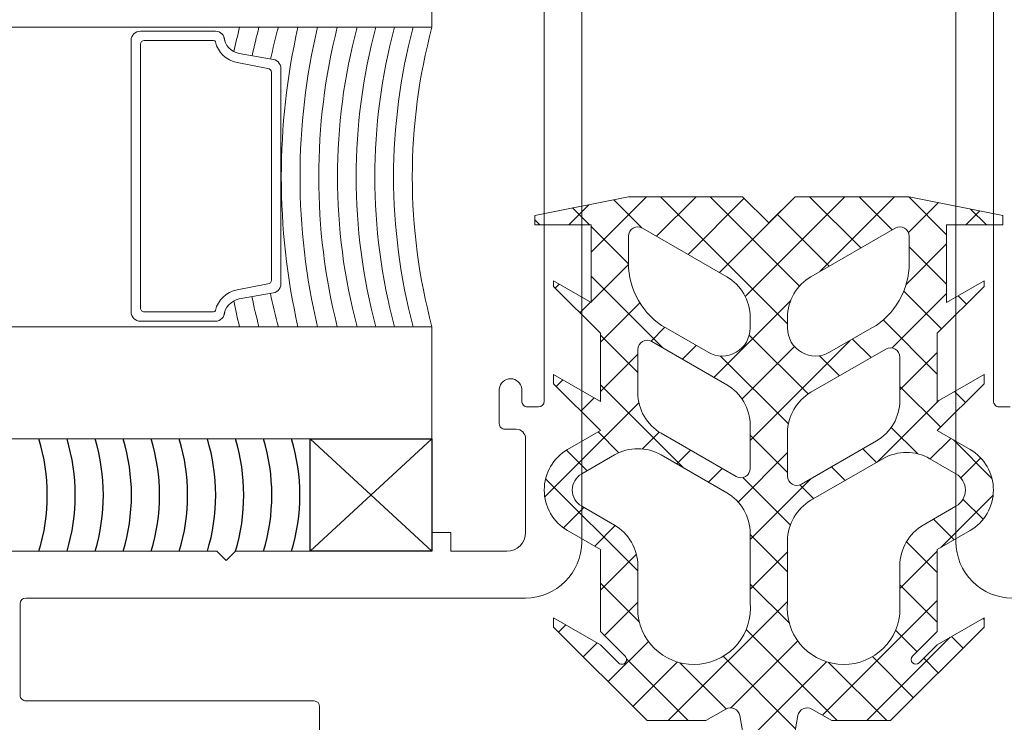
# Model space of a CAD drawing. Header units: inches. Extents: x -647532 to 3008597, y -136987 to 2557681.
# Tile 124 of 153: x 49947 to 50000, y 48817 to 48855. Entities that reach past the tile are written whole.
import ezdxf
from ezdxf import colors
from ezdxf.entities.mleader import LeaderData, LeaderLine
from ezdxf.enums import TextEntityAlignment as Align
from ezdxf.math import Vec2, Vec3

# ---------------------------------------------------------------- set-up
doc = ezdxf.new("R2010")
doc.units = ezdxf.units.IN
doc.header["$MEASUREMENT"] = 0
doc.layers.add('ARCH', color=8, linetype='Continuous')
for name, color, linetype, lineweight in [('FURN', 8, 'Continuous', 5), ('FURN-HATCH', 8, 'Continuous', 5), ('YD-EXTERNAL 1', 8, 'Continuous', 5)]:
    doc.layers.add(name, color=color, linetype=linetype, lineweight=lineweight)
doc.styles.add('ARIAL', font='arial.ttf')
doc.styles.get("Standard").update_dxf_attribs({"font": 'arial.ttf'})

# ---------------------------------------------------------------- blocks, each defined once
blk = doc.blocks.new('BIAL-IT1I-KGD-001-IN-DWG-141 LEVEL 2 - OVERALL FIRE EXIT PLAN$0$A$C258E6B3D')
for p, q in [((183.801, 4838.744), (183.801, 4839.344)), ((172.577, 4833.944), (173.577, 4838.944)), ((173.577, 4838.944), (174.077, 4838.944)), ((174.077, 4838.944), (174.077, 4835.944)), ((161.501, 4838.444), (183.501, 4838.444)), ((173.233, 4837.225), (174.077, 4838.068)), ((185.573, 4836.307), (187.633, 4838.366)), ((188.524, 4838.429), (191.313, 4835.64)), ((173.33, 4837.712), (174.077, 4836.966)), ((178.23, 4835.944), (177.075, 4837.944)), ((177.075, 4837.944), (177.375, 4837.944)), ((177.375, 4837.944), (179.875, 4835.444)), ((183.518, 4835.444), (182.075, 4837.944)), ((182.075, 4837.944), (182.575, 4837.944)), ((182.575, 4837.944), (185.075, 4835.444)), ((186.537, 4837.764), (187.599, 4836.702)), ((188.736, 4836.818), (189.813, 4837.895)), ((196.518, 4835.444), (195.075, 4837.944)), ((195.075, 4837.944), (195.575, 4837.944)), ((195.108, 4837.886), (195.165, 4837.944)), ((195.575, 4837.944), (200.575, 4832.944)), ((177.873, 4836.561), (178.315, 4837.004)), ((182.984, 4836.369), (183.567, 4836.952)), ((185.075, 4835.444), (186.085, 4837.194)), ((190.415, 4837.194), (191.426, 4835.444)), ((191.02, 4836.444), (162, 4836.444)), ((187.384, 4836.444), (186.576, 4835.044)), ((190.127, 4834.694), (189.116, 4836.444)), ((196.078, 4836.205), (196.696, 4836.823)), ((172.577, 4833.917), (174.604, 4835.944)), ((174.077, 4835.944), (178.23, 4835.944)), ((175.099, 4835.944), (177.264, 4833.778)), ((175.255, 4833.944), (177.255, 4835.944)), ((177.75, 4835.944), (180.658, 4833.036)), ((185.489, 4836.16), (186.587, 4835.062)), ((189.811, 4835.241), (190.909, 4836.339)), ((196.117, 4836.139), (200.575, 4831.681)), ((172.888, 4835.502), (174.487, 4833.904)), ((177.618, 4833.655), (179.641, 4835.678)), ((179.162, 4832.548), (182.059, 4835.444)), ((179.875, 4835.444), (183.518, 4835.444)), ((180.902, 4835.444), (182.902, 4833.444)), ((182.71, 4833.444), (184.893, 4835.626)), ((183.47, 4835.527), (186.743, 4832.254)), ((191.015, 4833.794), (192.665, 4835.444)), ((191.426, 4835.444), (195.811, 4835.444)), ((191.509, 4835.444), (193.509, 4833.444)), ((193.317, 4833.444), (195.317, 4835.444)), ((194.16, 4835.444), (200.289, 4829.315)), ((195.811, 4835.444), (197.137, 4834.118)), ((197.491, 4834.471), (196.518, 4835.444)), ((197.243, 4834.719), (198.022, 4835.497)), ((184.902, 4832.984), (186.315, 4834.397)), ((195.743, 4833.218), (196.89, 4834.365)), ((172.577, 4827.844), (172.577, 4833.944)), ((176.126, 4833.944), (174.683, 4833.944)), ((197.154, 4831.978), (199.347, 4834.171)), ((183.458, 4833.444), (181.149, 4833.444)), ((194.885, 4833.444), (192.292, 4833.444)), ((172.577, 4833.162), (176.577, 4829.162)), ((172.577, 4831.265), (174.343, 4833.032)), ((174.25, 4833.194), (176.848, 4828.694)), ((197.461, 4829.633), (200.575, 4832.747)), ((200.575, 4832.944), (200.575, 4829.81)), ((180.716, 4832.694), (183.025, 4828.694)), ((187.933, 4828.194), (185.623, 4832.194)), ((186.041, 4831.471), (186.773, 4832.203)), ((186.576, 4832.544), (188.799, 4828.694)), ((180.889, 4829.694), (179.59, 4831.944)), ((180.183, 4830.917), (181.171, 4831.905)), ((172.577, 4828.614), (175.314, 4831.351)), ((180.261, 4830.781), (185.599, 4825.444)), ((172.577, 4830.511), (177.903, 4825.184)), ((181.075, 4829.157), (182.142, 4830.224)), ((187.011, 4829.79), (187.743, 4830.522)), ((195.709, 4825.229), (200.575, 4830.095)), ((173.518, 4826.903), (176.284, 4829.669)), ((200.575, 4829.81), (199.957, 4828.74)), ((197.428, 4829.524), (201.8, 4825.153)), ((179.966, 4825.396), (183.117, 4828.547)), ((187.633, 4828.712), (190.902, 4825.444)), ((187.974, 4828.101), (188.714, 4828.841)), ((172.577, 4823.31), (177.346, 4828.08)), ((196.31, 4827.991), (199.89, 4824.41)), ((200.303, 4827.998), (203.455, 4827.444)), ((172.577, 4827.859), (176.626, 4823.81)), ((173.977, 4826.444), (172.577, 4827.844)), ((172.577, 4820.659), (179.362, 4827.444)), ((178.137, 4827.602), (182.227, 4823.512)), ((179.013, 4827.444), (179.59, 4827.444)), ((180.577, 4827.814), (183.38, 4825.011)), ((181.088, 4823.867), (184.711, 4827.49)), ((185.19, 4827.444), (187.5, 4827.444)), ((185.317, 4825.444), (187.317, 4827.444)), ((186.25, 4827.444), (188.89, 4824.804)), ((187.582, 4825.058), (190.116, 4827.592)), ((190.62, 4825.444), (192.62, 4827.444)), ((190.964, 4827.444), (194.26, 4827.444)), ((191.554, 4827.444), (193.554, 4825.444)), ((193.272, 4825.444), (195.369, 4827.541)), ((194.205, 4827.444), (200.575, 4821.074)), ((197.136, 4824.005), (201.006, 4827.874)), ((172.577, 4825.044), (173.977, 4826.444)), ((179.013, 4825.444), (179.59, 4825.444)), ((179.013, 4825.444), (179.59, 4825.444)), ((184.786, 4825.444), (187.096, 4825.444)), ((194.26, 4825.444), (190.56, 4825.444)), ((203.455, 4825.444), (200.303, 4824.89)), ((172.577, 4818.944), (172.577, 4825.044)), ((172.659, 4825.126), (175.655, 4822.129)), ((187.529, 4824.694), (185.219, 4820.694)), ((174.25, 4819.694), (176.848, 4824.194)), ((174.25, 4819.694), (176.848, 4824.194)), ((180.312, 4820.194), (182.621, 4824.194)), ((188.395, 4824.194), (186.374, 4820.694)), ((187.097, 4823.946), (187.829, 4823.214)), ((197.479, 4821.696), (199.948, 4824.165)), ((199.957, 4824.147), (200.575, 4823.078)), ((180.889, 4823.194), (179.59, 4820.944)), ((180.889, 4823.194), (179.59, 4820.944)), ((200.575, 4823.078), (200.575, 4819.944)), ((172.577, 4822.556), (174.685, 4820.448)), ((180.525, 4822.563), (181.257, 4821.831)), ((186.126, 4822.265), (186.858, 4821.533)), ((182.62, 4817.444), (187.062, 4821.886)), ((197.274, 4818.84), (200.575, 4822.14)), ((197.44, 4821.557), (199.814, 4819.183)), ((176.817, 4816.944), (180.646, 4820.773)), ((179.554, 4820.882), (180.288, 4820.148)), ((185.153, 4820.586), (186.051, 4819.688)), ((172.577, 4819.904), (175.537, 4816.944)), ((172.733, 4818.163), (174.234, 4819.664)), ((200.575, 4819.944), (195.575, 4814.944)), ((196.338, 4820.008), (198.488, 4817.857)), ((178.238, 4819.547), (180.34, 4817.444)), ((179.968, 4817.444), (181.968, 4819.444)), ((183.054, 4819.444), (180.745, 4819.444)), ((180.992, 4819.444), (182.992, 4817.444)), ((183.586, 4819.501), (188.617, 4814.471)), ((187.649, 4814.517), (192.575, 4819.444)), ((191.676, 4819.367), (193.599, 4817.444)), ((192.292, 4819.444), (194.885, 4819.444)), ((193.227, 4817.444), (195.302, 4819.519)), ((194.25, 4819.444), (196.031, 4817.663)), ((173.577, 4813.944), (172.577, 4818.944)), ((174.165, 4816.944), (176.165, 4818.944)), ((176.126, 4818.944), (174.683, 4818.944)), ((176.126, 4818.944), (174.683, 4818.944)), ((176.188, 4818.944), (178.189, 4816.944)), ((197.137, 4818.77), (195.811, 4817.444)), ((185.147, 4817.319), (186.255, 4818.427)), ((186.374, 4818.194), (187.384, 4816.444)), ((189.116, 4816.444), (190.127, 4818.194)), ((190.153, 4818.238), (191.251, 4817.14)), ((196.518, 4817.444), (197.491, 4818.416)), ((179.875, 4817.444), (177.375, 4814.944)), ((183.518, 4817.444), (179.875, 4817.444)), ((182.075, 4814.944), (183.518, 4817.444)), ((185.075, 4817.444), (182.575, 4814.944)), ((186.085, 4815.694), (185.075, 4817.444)), ((191.426, 4817.444), (190.415, 4815.694)), ((195.811, 4817.444), (191.426, 4817.444)), ((195.075, 4814.944), (196.518, 4817.444)), ((178.23, 4816.944), (174.077, 4816.944)), ((174.077, 4816.944), (174.077, 4813.944)), ((177.075, 4814.944), (178.23, 4816.944)), ((178.215, 4816.918), (178.782, 4816.351)), ((183.326, 4817.11), (184.034, 4816.402)), ((196.42, 4817.274), (197.163, 4816.531)), ((191.02, 4816.444), (162, 4816.444)), ((173, 4816.83), (174.077, 4815.752)), ((173.175, 4815.953), (174.077, 4816.855)), ((186.118, 4815.638), (187.216, 4816.736)), ((189.182, 4816.557), (190.269, 4815.47)), ((182.355, 4815.429), (182.708, 4815.076)), ((195.45, 4815.593), (195.837, 4815.206)), ((177.375, 4814.944), (177.075, 4814.944)), ((177.244, 4815.237), (177.456, 4815.025)), ((182.575, 4814.944), (182.075, 4814.944)), ((195.575, 4814.944), (195.075, 4814.944)), ((161.501, 4814.444), (183.501, 4814.444)), ((174.077, 4813.944), (173.577, 4813.944)), ((173.817, 4813.944), (174.077, 4814.204)), ((183.801, 4814.144), (183.801, 4813.544)), ((183.501, 4813.244), (182.851, 4813.244)), ((185.501, 4813.444), (190.52, 4813.444)), ((194.02, 4786.744), (194.02, 4813.444)), ((185.001, 4812.344), (185.001, 4812.944)), ((191.52, 4812.444), (191.52, 4809.444)), ((182.851, 4812.044), (184.701, 4812.044)), ((191.52, 4809.444), (190.52, 4809.444)), ((190.52, 4809.444), (190.52, 4808.444)), ((157.52, 4808.444), (163.52, 4808.444)), ((163.52, 4808.444), (163.52, 2476.444)), ((179.52, 2476.444), (179.52, 4808.444)), ((179.52, 4808.444), (185.52, 4808.444)), ((179.52, 3248.854), (179.52, 4808.444)), ((179.52, 4808.444), (185.52, 4808.444)), ((185.52, 4808.444), (185.52, 2476.444)), ((185.52, 4808.444), (185.52, 4672.513)), ((190.52, 4808.444), (191.52, 4808.444)), ((191.52, 4808.444), (191.52, 4797.944)), ((201.22, 4802.444), (199.82, 4802.444)), ((199.52, 4802.144), (199.52, 4786.744)), ((177.228, 4800.371), (165.728, 4800.371)), ((165.228, 4799.871), (164.917, 4798.148)), ((165.728, 4799.671), (165.405, 4798.035)), ((177.028, 4799.871), (165.928, 4799.871)), ((177.228, 4799.671), (177.551, 4798.035)), ((177.728, 4799.871), (178.039, 4798.148)), ((191.52, 4797.944), (192.02, 4797.444)), ((192.02, 4797.444), (191.52, 4796.944)), ((191.52, 4796.944), (191.52, 4784.444)), ((163.728, 4796.871), (163.728, 4792.871)), ((164.228, 4793.071), (164.228, 4796.775)), ((178.728, 4793.071), (178.728, 4796.775)), ((179.228, 4792.871), (179.228, 4796.871)), ((164.428, 4792.871), (178.528, 4792.871)), ((164.228, 4792.371), (178.728, 4792.371)), ((199.22, 4786.444), (194.32, 4786.444))]:
    blk.add_line(p, q)
at = {"lineweight": -3, "ltscale": 1000}
for p, q in [((191.52, 4808.444), (185.52, 4801.944)), ((191.52, 4801.944), (185.52, 4808.444)), ((191.52, 4808.444), (185.52, 4801.944)), ((191.52, 4801.944), (185.52, 4808.444)), ((185.52, 4801.944), (185.52, 4808.444)), ((185.52, 4808.444), (191.52, 4808.444)), ((185.52, 4801.944), (185.52, 4808.444)), ((185.52, 4808.444), (191.52, 4808.444)), ((191.52, 4808.444), (191.52, 4801.944)), ((191.52, 4808.444), (191.52, 4801.944)), ((191.52, 4801.944), (185.52, 4801.944)), ((191.52, 4801.944), (185.52, 4801.944))]:
    blk.add_line(p, q, dxfattribs=at)
for centre, radius, start, end in [((191.02, 4839.444), 3, 270, 360), ((183.501, 4838.744), 0.3, 270, 360), ((188.25, 4835.944), 2.5, 30, 150), ((188.25, 4835.944), 1, 30, 150), ((188.741, 4833.794), 2.5, 150, 210), ((192.292, 4835.944), 2.5, 210, 270), ((197.314, 4834.295), 0.25, 225, 45), ((174.683, 4833.444), 0.5, 90, 210), ((176.126, 4829.944), 4, 30, 90), ((181.149, 4832.944), 0.5, 90, 210), ((183.458, 4830.944), 2.5, 30, 90), ((194.556, 4830.445), 3.016, 264.3656, 83.748), ((179.59, 4828.944), 1.5, 270, 30), ((179.013, 4829.944), 2.5, 210, 270), ((185.19, 4829.944), 2.5, 210, 270), ((190.964, 4829.944), 2.5, 210, 270), ((200.39, 4828.49), 0.5, 150, 260), ((187.5, 4827.944), 0.5, 270, 30), ((179.013, 4822.944), 2.5, 90, 150), ((179.013, 4822.944), 2.5, 90, 150), ((179.59, 4823.944), 1.5, 330, 90), ((179.59, 4823.944), 1.5, 330, 90), ((184.786, 4822.944), 2.5, 90, 150), ((187.096, 4824.944), 0.5, 330, 90), ((190.56, 4822.944), 2.5, 90, 150), ((194.556, 4822.442), 3.016, 276.252, 95.6344), ((200.39, 4824.397), 0.5, 100, 210), ((176.126, 4822.944), 4, 270, 330), ((176.126, 4822.944), 4, 270, 330), ((183.054, 4821.944), 2.5, 270, 330), ((188.539, 4819.444), 2.5, 150, 210), ((180.745, 4819.944), 0.5, 150, 270), ((174.683, 4819.444), 0.5, 150, 270), ((174.683, 4819.444), 0.5, 150, 270), ((192.292, 4816.944), 2.5, 90, 150), ((197.314, 4818.593), 0.25, 315, 135), ((188.25, 4816.944), 1, 210, 330), ((191.02, 4813.444), 3, 0, 90), ((188.25, 4816.944), 2.5, 210, 330), ((183.501, 4814.144), 0.3, 0, 90), ((182.902, 4812.644), 0.602, 94.8837, 265.1141), ((183.501, 4813.544), 0.3, 270, 360), ((185.501, 4812.944), 0.5, 90, 180), ((190.52, 4812.444), 1, 360, 90), ((184.701, 4812.344), 0.3, 270, 0), ((171.52, 4838.406), 31.012, 255.0506, 284.9494), ((171.52, 4837.406), 31.012, 255.0506, 284.9494), ((171.52, 4836.406), 31.012, 255.0506, 284.9494), ((171.52, 4835.406), 31.012, 255.0506, 284.9494), ((171.52, 4834.406), 31.012, 255.0506, 284.9494), ((171.52, 4835.207), 32.813, 255.8887, 284.1113), ((171.52, 4836.005), 34.611, 256.6359, 283.3641), ((199.82, 4802.144), 0.3, 90, 180), ((171.52, 4836.801), 36.407, 257.3065, 282.6935), ((169.52, 4821.068), 21.674, 253.9288, 258.5556), ((165.728, 4799.871), 0.5, 90, 180), ((177.228, 4799.871), 0.5, 0, 90), ((173.52, 4821.068), 21.674, 281.2249, 286.0712), ((165.928, 4799.671), 0.2, 90, 180), ((177.028, 4799.671), 0.2, 0, 90), ((169.52, 4821.068), 22.674, 254.6555, 258.6096), ((173.52, 4821.068), 22.674, 281.1806, 285.3445), ((169.52, 4821.068), 23.674, 255.3186, 258.5508), ((163.933, 4798.326), 1, 275.6106, 349.7803), ((163.933, 4798.326), 1.5, 284.2815, 348.8264), ((179.023, 4798.326), 1.5, 191.1736, 255.7185), ((179.023, 4798.326), 1, 190.2197, 264.3894), ((173.52, 4821.068), 23.674, 281.261, 284.6814), ((164.228, 4796.871), 0.5, 90, 180), ((178.728, 4796.871), 0.5, 0, 90), ((164.328, 4796.775), 0.1, 104.2815, 180), ((178.628, 4796.775), 0.1, 0, 75.7185), ((164.228, 4792.871), 0.5, 180, 270), ((164.428, 4793.071), 0.2, 180, 270), ((178.528, 4793.071), 0.2, 270, 0), ((178.728, 4792.871), 0.5, 270, 0), ((194.32, 4786.744), 0.3, 180, 270), ((199.22, 4786.744), 0.3, 270, 0)]:
    blk.add_arc(centre, radius, start, end)
for centre in [(188.52, 4791.04), (188.52, 4791.04), (188.52, 4789.54), (188.52, 4789.54), (188.52, 4788.04), (188.52, 4788.04), (188.52, 4786.54), (188.52, 4786.54), (188.52, 4785.04), (188.52, 4785.04), (188.52, 4783.54), (188.52, 4783.54), (188.52, 4782.04), (188.52, 4782.04), (188.52, 4780.54), (188.52, 4780.54), (188.52, 4779.04), (188.52, 4779.04), (188.52, 4777.54), (188.52, 4777.54)]:
    blk.add_arc(centre, 10.349, 73.1483, 106.8517, dxfattribs=at)
blk = doc.blocks.new('_TagSlot')
at = {"color": 0, "linetype": 'ByBlock', "lineweight": -2, "transparency": 16777216}
for p, q in [((-4, 4), (4, 4)), ((-4, -4), (4, -4))]:
    blk.add_line(p, q, dxfattribs=at)
for centre, start, end in [((-4, 0), 90, 270), ((4, 0), 270, 90)]:
    blk.add_arc(centre, 4, start, end, dxfattribs=at)
at = {"layer": 'FURN', "color": 0, "transparency": 16777216, "style": 'ARIAL'}
blk.add_attdef('M-01', text='', height=2.5, dxfattribs=at).set_placement((0, -1.5), align=Align.CENTER)
blk = doc.blocks.new('_DotSmall')
at = {"color": 0, "linetype": 'ByBlock', "const_width": 0.5}
blk.add_lwpolyline([(-0.0625, 0, 1), (0.0625, 0, 1)], format="xyb", close=True, dxfattribs=at)
blk = doc.blocks.new('ARCH')
at = {"layer": 'YD-EXTERNAL 1', "rotation": 269.9999999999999}
blk.add_blockref('BIAL-IT1I-KGD-001-IN-DWG-141 LEVEL 2 - OVERALL FIRE EXIT PLAN$0$A$C258E6B3D', (45160.642, 49017.883), dxfattribs=at)
at = {"layer": 'FURN-HATCH', "linetype": 'Continuous'}
ml = blk.add_multileader_block('Standard', dxfattribs=at)
ml.set_content('_TagSlot', color=256, scale=-11.71875)
ml.set_attribute('M-01', 'VNR1', width=0)
ml.set_leader_properties(color=256, linetype='ByLayer', lineweight=-1)
ml.set_arrow_properties(name='DOTSMALL')
ml.build(insert=Vec2(0, 0))
ml.multileader.update_dxf_attribs({"dogleg_length": 115.809, "arrow_head_size": 28.235})
ctx = ml.context
ctx.base_point, ctx.char_height, ctx.arrow_head_size, ctx.landing_gap_size, ctx.plane_origin = Vec3(101476.346, 52296.962), 200, 28.235, 4, Vec3(100757.024, 52076.672)
notes = []
notes.append((ctx, [(0, (0, 0, 0), (0, 0), (1, 0), 1, [])]))
ctx.block.insert, ctx.block.rotation, ctx.block.scale = Vec3(101570.096, 52296.962), 3.141593, Vec3(-11.71875, 11.71875, 11.71875)
ml = blk.add_multileader_block('Standard', dxfattribs=at)
ml.set_content('_TagSlot', color=256, scale=-11.71875)
ml.set_attribute('M-01', 'VNR1', width=0)
ml.set_leader_properties(color=256, linetype='ByLayer', lineweight=-1)
ml.set_arrow_properties(name='DOTSMALL')
ml.build(insert=Vec2(0, 0))
ml.multileader.update_dxf_attribs({"dogleg_length": 115.809, "arrow_head_size": 28.235})
ctx = ml.context
ctx.base_point, ctx.char_height, ctx.arrow_head_size, ctx.landing_gap_size, ctx.plane_origin = Vec3(97954.669, 52254.917), 200, 28.235, 4, Vec3(97235.347, 52034.627)
notes.append((ctx, [(0, (0, 0, 0), (0, 0), (1, 0), 1, [])]))
ctx.block.insert, ctx.block.rotation, ctx.block.scale = Vec3(98048.419, 52254.917), 3.141593, Vec3(-11.71875, 11.71875, 11.71875)
ml = blk.add_multileader_block('Standard', dxfattribs=at)
ml.set_content('_TagSlot', color=256, scale=-11.71875)
ml.set_attribute('M-01', 'VNR1', width=0)
ml.set_leader_properties(color=256, linetype='ByLayer', lineweight=-1)
ml.set_arrow_properties(name='DOTSMALL')
ml.build(insert=Vec2(0, 0))
ml.multileader.update_dxf_attribs({"dogleg_length": 115.809, "arrow_head_size": 28.235})
ctx = ml.context
ctx.base_point, ctx.char_height, ctx.arrow_head_size, ctx.landing_gap_size, ctx.plane_origin = Vec3(99751.234, 51693.272), 200, 28.235, 4, Vec3(99031.911, 51472.982)
notes.append((ctx, [(0, (0, 0, 0), (0, 0), (1, 0), 1, [])]))
ctx.block.insert, ctx.block.rotation, ctx.block.scale = Vec3(99844.984, 51693.272), 3.141593, Vec3(-11.71875, 11.71875, 11.71875)
for ctx, leaders in notes:
    for number, flags, end, landing, length, lines in leaders:
        leader = LeaderData()
        leader.index, (leader.has_last_leader_line, leader.has_dogleg_vector, leader.attachment_direction) = number, flags
        leader.last_leader_point, leader.dogleg_vector, leader.dogleg_length = Vec3(end), Vec3(landing), length
        for number, points, colour, breaks in lines:
            line = LeaderLine()
            line.index, line.vertices, line.color, line.breaks = number, Vec3.list(points), colors.encode_raw_color(colour), breaks
            leader.lines.append(line)
        ctx.leaders.append(leader)

msp = doc.modelspace()

# ---------------------------------------------------------------- block references
at = {"layer": 'ARCH'}
msp.add_blockref('ARCH', (0, 0), dxfattribs=at)

doc.saveas('drawing.dxf')
